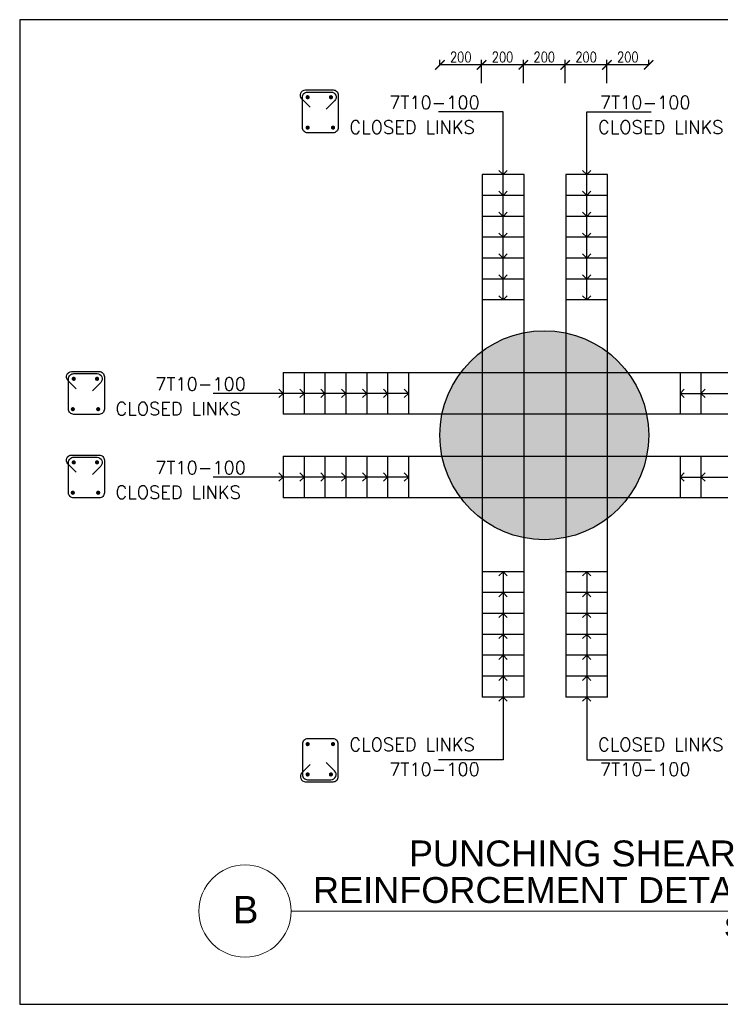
# Model space of a CAD drawing. Header units: inches. Extents: x -1387 to 177467, y -53208 to 11681.
# Tile 1 of 14: x -1387 to 1968, y -26467 to -21755. Entities that reach past the tile are written whole.
import ezdxf
from ezdxf import colors
from ezdxf.entities.mleader import LeaderData, LeaderLine
from ezdxf.enums import TextEntityAlignment as Align
from ezdxf.math import Vec2, Vec3

# ---------------------------------------------------------------- set-up
doc = ezdxf.new("R2010")
doc.units = ezdxf.units.IN
doc.header["$MEASUREMENT"] = 0
for name, color, linetype in [('-frame', 1, 'Continuous'), ('2nd Basement Framing Plan$0$S-CONC-PATT', 250, 'Continuous'), ('2nd Basement Framing Plan$0$S-DT-DIMS', 7, 'Continuous'), ('2nd Basement Framing Plan$0$S-RBAR', 4, 'Continuous'), ('2nd Basement Framing Plan$0$S-RBAR-SEC', 4, 'Continuous'), ('2nd Basement Framing Plan$0$XS-DT-LEADER', 43, 'Continuous'), ('2nd Basement Framing Plan$0$XS-DT-TEXT', 91, 'Continuous')]:
    doc.layers.add(name, color=color, linetype=linetype)
doc.layers.add('2nd Basement Framing Plan$0$S-TEXT-SUB TITLE', color=2, linetype='Continuous', lineweight=9)
doc.styles.add('2nd Basement Framing Plan$0$APG ROMANS 0.80', font='romans.shx', dxfattribs={"width": 0.8})
doc.styles.add('2nd Basement Framing Plan$0$XS-DOME DETAILS$0$Arial', font='arial.ttf')
doc.styles.add('2nd Basement Framing Plan$0$XS-STAIR DETAILS$0$APG ROMANS 0.80', font='romans.shx', dxfattribs={"width": 0.8})
doc.styles.get("Standard").update_dxf_attribs({"font": 'arial.ttf'})
doc.dimstyles.new('2nd Basement Framing Plan$0$APG-STR-25 DT', dxfattribs={"dimscale": 250, "dimtxt": 0.2, "dimasz": 0.18, "dimexe": 0.1, "dimexo": 0.1, "dimgap": 0.05, "dimtad": 1, "dimdec": 0, "dimrnd": 5, "dimzin": 3, "dimdsep": 46, "dimtxsty": '2nd Basement Framing Plan$0$APG ROMANS 0.80', "dimblk": '2nd Basement Framing Plan$0$_ARCHTICK', "dimcen": 0.05, "dimclrd": 256, "dimclre": 256, "dimclrt": 2, "dimadec": 0, "dimazin": 0, "dimtfac": 1, "dimtdec": 0, "dimtofl": 0, "dimtmove": 2, "dimatfit": 3, "dimfxl": 0.35, "dimfxlon": 1, "dimtolj": 1, "dimtzin": 0, "dimarcsym": 0})

# ---------------------------------------------------------------- blocks, each defined once
blk = doc.blocks.new('2nd Basement Framing Plan$0$XS-STAIR DETAILS$0$_Open90')
at = {"color": 4, "linetype": 'ByBlock', "lineweight": -2}
for p, q in [((0, 0), (-1, 0)), ((-0.5, 0.5), (0, 0)), ((0, 0), (-0.5, -0.5))]:
    blk.add_line(p, q, dxfattribs=at)
blk = doc.blocks.new('*U13')
at = {"color": 0}
blk.add_line((0.589, 0), (8.211, 0), dxfattribs=at)
blk.add_circle((0, 0), 0.589, dxfattribs=at)
at = {"style": '2nd Basement Framing Plan$0$XS-DOME DETAILS$0$Arial'}
blk.add_attdef('C', (0.868, 0.104), '', height=0.33, dxfattribs=at)
blk.add_attdef('A', text='', height=0.35, dxfattribs=at).set_placement((0.009, 0.018), align=Align.MIDDLE_CENTER)
blk.add_attdef('D', text='', height=0.25, dxfattribs=at).set_placement((8.233, -0.08), align=Align.TOP_RIGHT)
blk = doc.blocks.new('2nd Basement Framing Plan$0$_ARCHTICK')
at = {"color": 0, "linetype": 'ByBlock', "const_width": 0.15}
blk.add_lwpolyline([(-0.5, -0.5), (0.5, 0.5)], dxfattribs=at)
blk = doc.blocks.new('*D19')
at = {"layer": '2nd Basement Framing Plan$0$S-DT-DIMS', "lineweight": -2, "transparency": 16777216}
for p, q in [((1225, -22058.8), (1225, -21946.3)), ((1425, -22058.8), (1425, -21946.3)), ((1425, -21971.3), (1225, -21971.3))]:
    blk.add_line(p, q, dxfattribs=at)
at = {"layer": 'DEFPOINTS', "color": 0, "transparency": 16777216}
for p in [(1225, -21971.3), (1225, -23225), (1425, -23225)]:
    blk.add_point(p, dxfattribs=at)
at = {"layer": '2nd Basement Framing Plan$0$S-DT-DIMS', "lineweight": -2, "transparency": 16777216, "xscale": 45, "yscale": 45, "zscale": 45, "rotation": 180}
blk.add_blockref('2nd Basement Framing Plan$0$_ARCHTICK', (1225, -21971.3), dxfattribs=at)
at = {"layer": '2nd Basement Framing Plan$0$S-DT-DIMS', "lineweight": -2, "transparency": 16777216, "xscale": 45, "yscale": 45, "zscale": 45}
blk.add_blockref('2nd Basement Framing Plan$0$_ARCHTICK', (1425, -21971.3), dxfattribs=at)
at = {"layer": '2nd Basement Framing Plan$0$S-DT-DIMS', "color": 2, "transparency": 16777216, "insert": (1325, -21933.8), "char_height": 50, "attachment_point": 5, "style": '2nd Basement Framing Plan$0$APG ROMANS 0.80'}
blk.add_mtext('\\A1;200', dxfattribs=at)
blk = doc.blocks.new('*D20')
at = {"layer": '2nd Basement Framing Plan$0$S-DT-DIMS', "lineweight": -2, "transparency": 16777216}
for p, q in [((825, -22058.8), (825, -21946.3)), ((1025, -22058.8), (1025, -21946.3)), ((1025, -21971.3), (825, -21971.3))]:
    blk.add_line(p, q, dxfattribs=at)
at = {"layer": 'DEFPOINTS', "color": 0, "transparency": 16777216}
for p in [(825, -21971.3), (825, -23225), (1025, -23225)]:
    blk.add_point(p, dxfattribs=at)
at = {"layer": '2nd Basement Framing Plan$0$S-DT-DIMS', "lineweight": -2, "transparency": 16777216, "xscale": 45, "yscale": 45, "zscale": 45, "rotation": 180}
blk.add_blockref('2nd Basement Framing Plan$0$_ARCHTICK', (825, -21971.3), dxfattribs=at)
at = {"layer": '2nd Basement Framing Plan$0$S-DT-DIMS', "lineweight": -2, "transparency": 16777216, "xscale": 45, "yscale": 45, "zscale": 45}
blk.add_blockref('2nd Basement Framing Plan$0$_ARCHTICK', (1025, -21971.3), dxfattribs=at)
at = {"layer": '2nd Basement Framing Plan$0$S-DT-DIMS', "color": 2, "transparency": 16777216, "insert": (925, -21933.8), "char_height": 50, "attachment_point": 5, "style": '2nd Basement Framing Plan$0$APG ROMANS 0.80'}
blk.add_mtext('\\A1;200', dxfattribs=at)
blk = doc.blocks.new('*D21')
at = {"layer": '2nd Basement Framing Plan$0$S-DT-DIMS', "lineweight": -2, "transparency": 16777216}
for p, q in [((1425, -21971.3), (1425, -21946.3)), ((1625, -21971.3), (1625, -21946.3)), ((1625, -21971.3), (1425, -21971.3))]:
    blk.add_line(p, q, dxfattribs=at)
at = {"layer": 'DEFPOINTS', "color": 0, "transparency": 16777216}
for p in [(1425, -21971.3, 0), (1425, -21971.3), (1625, -21971.3, 0)]:
    blk.add_point(p, dxfattribs=at)
at = {"layer": '2nd Basement Framing Plan$0$S-DT-DIMS', "lineweight": -2, "transparency": 16777216, "xscale": 45, "yscale": 45, "zscale": 45, "rotation": 180}
blk.add_blockref('2nd Basement Framing Plan$0$_ARCHTICK', (1425, -21971.3), dxfattribs=at)
at = {"layer": '2nd Basement Framing Plan$0$S-DT-DIMS', "lineweight": -2, "transparency": 16777216, "xscale": 45, "yscale": 45, "zscale": 45}
blk.add_blockref('2nd Basement Framing Plan$0$_ARCHTICK', (1625, -21971.3), dxfattribs=at)
at = {"layer": '2nd Basement Framing Plan$0$S-DT-DIMS', "color": 2, "transparency": 16777216, "insert": (1525, -21933.8), "char_height": 50, "attachment_point": 5, "style": '2nd Basement Framing Plan$0$APG ROMANS 0.80'}
blk.add_mtext('\\A1;200', dxfattribs=at)
blk = doc.blocks.new('*D22')
at = {"layer": '2nd Basement Framing Plan$0$S-DT-DIMS', "lineweight": -2, "transparency": 16777216}
for p, q in [((1025, -21971.3), (1025, -21946.3)), ((1225, -21971.3), (1225, -21946.3)), ((1225, -21971.3), (1025, -21971.3))]:
    blk.add_line(p, q, dxfattribs=at)
at = {"layer": 'DEFPOINTS', "color": 0, "transparency": 16777216}
for p in [(1025, -21971.3, 0), (1025, -21971.3), (1225, -21971.3, 0)]:
    blk.add_point(p, dxfattribs=at)
at = {"layer": '2nd Basement Framing Plan$0$S-DT-DIMS', "lineweight": -2, "transparency": 16777216, "xscale": 45, "yscale": 45, "zscale": 45, "rotation": 180}
blk.add_blockref('2nd Basement Framing Plan$0$_ARCHTICK', (1025, -21971.3), dxfattribs=at)
at = {"layer": '2nd Basement Framing Plan$0$S-DT-DIMS', "lineweight": -2, "transparency": 16777216, "xscale": 45, "yscale": 45, "zscale": 45}
blk.add_blockref('2nd Basement Framing Plan$0$_ARCHTICK', (1225, -21971.3), dxfattribs=at)
at = {"layer": '2nd Basement Framing Plan$0$S-DT-DIMS', "color": 2, "transparency": 16777216, "insert": (1125, -21933.8), "char_height": 50, "attachment_point": 5, "style": '2nd Basement Framing Plan$0$APG ROMANS 0.80'}
blk.add_mtext('\\A1;200', dxfattribs=at)
blk = doc.blocks.new('*D23')
at = {"layer": '2nd Basement Framing Plan$0$S-DT-DIMS', "lineweight": -2, "transparency": 16777216}
for p, q in [((625, -21971.3), (625, -21946.3)), ((825, -21971.3), (825, -21946.3)), ((825, -21971.3), (625, -21971.3))]:
    blk.add_line(p, q, dxfattribs=at)
at = {"layer": 'DEFPOINTS', "color": 0, "transparency": 16777216}
for p in [(625, -21971.3, 0), (625, -21971.3), (825, -21971.3, 0)]:
    blk.add_point(p, dxfattribs=at)
at = {"layer": '2nd Basement Framing Plan$0$S-DT-DIMS', "lineweight": -2, "transparency": 16777216, "xscale": 45, "yscale": 45, "zscale": 45, "rotation": 180}
blk.add_blockref('2nd Basement Framing Plan$0$_ARCHTICK', (625, -21971.3), dxfattribs=at)
at = {"layer": '2nd Basement Framing Plan$0$S-DT-DIMS', "lineweight": -2, "transparency": 16777216, "xscale": 45, "yscale": 45, "zscale": 45}
blk.add_blockref('2nd Basement Framing Plan$0$_ARCHTICK', (825, -21971.3), dxfattribs=at)
at = {"layer": '2nd Basement Framing Plan$0$S-DT-DIMS', "color": 2, "transparency": 16777216, "insert": (725, -21933.8), "char_height": 50, "attachment_point": 5, "style": '2nd Basement Framing Plan$0$APG ROMANS 0.80'}
blk.add_mtext('\\A1;200', dxfattribs=at)

msp = doc.modelspace()

# ---------------------------------------------------------------- hatches: boundary and pattern name
at = {"layer": '2nd Basement Framing Plan$0$S-CONC-PATT'}
h = msp.add_hatch(color=256, dxfattribs=at)
h.dxf.hatch_style = 1
edge = h.paths.add_edge_path()
edge.add_arc((1125, -23743.5), 500, 0, 360)

# ---------------------------------------------------------------- linework, layer by layer
at = {"layer": '-frame'}
msp.add_circle((1125, -23743.5, 0), 500, dxfattribs=at)
at = {"layer": '2nd Basement Framing Plan$0$S-RBAR'}
for p, q in [((827.9, -22496.2, 0), (827.9, -24996.6, 0)), ((1027.9, -24996.6, 0), (1027.9, -22496.2, 0)), ((1227.9, -22496.2, 0), (1227.9, -24996.6, 0)), ((1427.9, -24996.6, 0), (1427.9, -22496.2, 0)), ((-125.2, -23443.5, 0), (2375.2, -23443.5, 0)), ((2375.2, -23643.5, 0), (-125.2, -23643.5, 0)), ((-125.2, -23843.5, 0), (2375.2, -23843.5, 0)), ((2375.2, -24043.5, 0), (-125.2, -24043.5, 0))]:
    msp.add_line(p, q, dxfattribs=at)
at = {"layer": '2nd Basement Framing Plan$0$S-RBAR', "elevation": 0}
for points in [[(4, -22173.2), (-35.7, -22133.5, -0.668179), (-18, -22090.9), (113.4, -22090.9, -0.414214), (138.4, -22115.9), (138.4, -22271.2, -0.414214), (113.4, -22296.2), (-8, -22296.2, -0.414214), (-33, -22271.2), (-33, -22125.9, -0.414214), (-8, -22100.9), (103.4, -22100.9, -0.668179), (121.1, -22143.5), (81.4, -22183.2)], [(-1115.9, -23520.9), (-1155.6, -23481.2, -0.668179), (-1137.9, -23438.5), (-1006.4, -23438.5, -0.414214), (-981.4, -23463.5), (-981.4, -23618.8, -0.414214), (-1006.4, -23643.8), (-1127.9, -23643.8, -0.414214), (-1152.9, -23618.8), (-1152.9, -23473.5, -0.414214), (-1127.9, -23448.5), (-1016.4, -23448.5, -0.668179), (-998.7, -23491.2), (-1038.4, -23530.9)], [(-1115.9, -23920.9), (-1155.6, -23881.2, -0.668179), (-1137.9, -23838.5), (-1006.4, -23838.5, -0.414214), (-981.4, -23863.5), (-981.4, -24018.8, -0.414214), (-1006.4, -24043.8), (-1127.9, -24043.8, -0.414214), (-1152.9, -24018.8), (-1152.9, -23873.5, -0.414214), (-1127.9, -23848.5), (-1016.4, -23848.5, -0.668179), (-998.7, -23891.2), (-1038.4, -23930.9)], [(4, -25319.6), (-35.7, -25359.3, 0.668179), (-18, -25402), (113.4, -25402, 0.414214), (138.4, -25377), (138.4, -25221.7, 0.414214), (113.4, -25196.7), (-8, -25196.7, 0.414214), (-33, -25221.7), (-33, -25367, 0.414214), (-8, -25392), (103.4, -25392, 0.668179), (121.1, -25349.3), (81.4, -25309.6)]]:
    msp.add_lwpolyline(points, format="xyb", dxfattribs=at)
for points in [[(1027.9, -22496.2), (827.9, -22496.2)], [(1427.9, -22496.2), (1227.9, -22496.2)], [(1027.9, -22596.2), (827.9, -22596.2)], [(1427.9, -22596.2), (1227.9, -22596.2)], [(1027.9, -22696.2), (827.9, -22696.2)], [(1427.9, -22696.2), (1227.9, -22696.2)], [(1027.9, -22796.2), (827.9, -22796.2)], [(1427.9, -22796.2), (1227.9, -22796.2)], [(1027.9, -22896.2), (827.9, -22896.2)], [(1427.9, -22896.2), (1227.9, -22896.2)], [(1027.9, -22996.2), (827.9, -22996.2)], [(1427.9, -22996.2), (1227.9, -22996.2)], [(1027.9, -23096.2), (827.9, -23096.2)], [(1427.9, -23096.2), (1227.9, -23096.2)], [(-125.2, -23443.5), (-125.2, -23643.5)], [(-25.2, -23443.5), (-25.2, -23643.5)], [(74.8, -23443.5), (74.8, -23643.5)], [(174.8, -23443.5), (174.8, -23643.5)], [(274.8, -23443.5), (274.8, -23643.5)], [(374.8, -23443.5), (374.8, -23643.5)], [(474.8, -23443.5), (474.8, -23643.5)], [(1775.2, -23443.5), (1775.2, -23643.5)], [(1875.2, -23443.5), (1875.2, -23643.5)], [(-125.2, -23843.5), (-125.2, -24043.5)], [(-25.2, -23843.5), (-25.2, -24043.5)], [(74.8, -23843.5), (74.8, -24043.5)], [(174.8, -23843.5), (174.8, -24043.5)], [(274.8, -23843.5), (274.8, -24043.5)], [(374.8, -23843.5), (374.8, -24043.5)], [(474.8, -23843.5), (474.8, -24043.5)], [(1775.2, -23843.5), (1775.2, -24043.5)], [(1875.2, -23843.5), (1875.2, -24043.5)], [(1027.9, -24396.6), (827.9, -24396.6)], [(1427.9, -24396.6), (1227.9, -24396.6)], [(1027.9, -24496.6), (827.9, -24496.6)], [(1427.9, -24496.6), (1227.9, -24496.6)], [(1027.9, -24596.6), (827.9, -24596.6)], [(1427.9, -24596.6), (1227.9, -24596.6)], [(1027.9, -24696.6), (827.9, -24696.6)], [(1427.9, -24696.6), (1227.9, -24696.6)], [(1027.9, -24796.6), (827.9, -24796.6)], [(1427.9, -24796.6), (1227.9, -24796.6)], [(1027.9, -24896.6), (827.9, -24896.6)], [(1427.9, -24896.6), (1227.9, -24896.6)], [(1027.9, -24996.6), (827.9, -24996.6)], [(1427.9, -24996.6), (1227.9, -24996.6)]]:
    msp.add_lwpolyline(points, dxfattribs=at)
at = {"layer": '2nd Basement Framing Plan$0$S-RBAR-SEC', "const_width": 10, "elevation": 0}
for points in [[(-8, -22130.9, 1), (-8, -22120.9, 1)], [(103.4, -22130.9, -1), (103.4, -22120.9, -1)], [(-8, -22276.2, 1), (-8, -22266.2, 1)], [(113.4, -22276.2, -1), (113.4, -22266.2, -1)], [(-1127.9, -23478.5, 1), (-1127.9, -23468.5, 1)], [(-1016.4, -23478.5, -1), (-1016.4, -23468.5, -1)], [(-1132.4, -23623.8, 1), (-1132.4, -23613.8, 1)], [(-1010.9, -23623.8, -1), (-1010.9, -23613.8, -1)], [(-1127.9, -23878.5, 1), (-1127.9, -23868.5, 1)], [(-1016.4, -23878.5, -1), (-1016.4, -23868.5, -1)], [(-1132.4, -24023.8, 1), (-1132.4, -24013.8, 1)], [(-1010.9, -24023.8, -1), (-1010.9, -24013.8, -1)], [(-8, -25216.7, -1), (-8, -25226.7, -1)], [(113.4, -25216.7, 1), (113.4, -25226.7, 1)], [(-8, -25362, -1), (-8, -25372, -1)], [(103.4, -25362, 1), (103.4, -25372, 1)]]:
    msp.add_lwpolyline(points, format="xyb", close=True, dxfattribs=at)
at = {"layer": 'DEFPOINTS', "color": 5, "lineweight": 30, "ltscale": 0.01}
msp.add_lwpolyline([(3909.4, -21754.8), (-1386.8, -21754.8), (-1386.8, -26467), (3909.4, -26467)], close=True, dxfattribs=at)

# ---------------------------------------------------------------- block references
at = {"layer": '2nd Basement Framing Plan$0$S-TEXT-SUB TITLE', "color": 4, "xscale": 375, "yscale": 375, "zscale": 375}
msp.add_blockref('*U13', (-307.9, -26020.8), dxfattribs=at).add_auto_attribs({'D': '                                                    SCALE 1 : 25', 'A': 'B', 'C': 'REINFORCEMENT DETAILS (PS1)'})
at = {"layer": '2nd Basement Framing Plan$0$XS-DT-LEADER', "lineweight": -2, "yscale": 40, "zscale": 40, "rotation": 270.0000000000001}
for p, xscale in [((927.9, -22496.2, 0), 40), ((1327.9, -22496.2, 0), 40), ((927.9, -22596.2, 0), 40), ((1327.9, -22596.2, 0), 40), ((927.9, -22696.2, 0), 40), ((1327.9, -22696.2, 0), 40), ((927.9, -22796.2, 0), 40), ((1327.9, -22796.2, 0), 40), ((927.9, -22896.2, 0), 40), ((1327.9, -22896.2, 0), 40), ((927.9, -22996.2, 0), 40), ((1327.9, -22996.2, 0), 40), ((927.9, -24496.6, 0), -40), ((1327.9, -24496.6, 0), -40), ((927.9, -24596.6, 0), -40), ((1327.9, -24596.6, 0), -40), ((927.9, -24696.6, 0), -40), ((1327.9, -24696.6, 0), -40), ((927.9, -24796.6, 0), -40), ((1327.9, -24796.6, 0), -40), ((927.9, -24896.6, 0), -40), ((1327.9, -24896.6, 0), -40), ((927.9, -24996.6, 0), -40), ((1327.9, -24996.6, 0), -40)]:
    msp.add_blockref('2nd Basement Framing Plan$0$XS-STAIR DETAILS$0$_Open90', p, dxfattribs=dict(at, xscale=xscale))
at = {"layer": '2nd Basement Framing Plan$0$XS-DT-LEADER', "lineweight": -2, "yscale": 40, "zscale": 40}
for p, xscale in [((-125.2, -23543.5, 0), 40), ((-25.2, -23543.5, 0), 40), ((74.8, -23543.5, 0), 40), ((174.8, -23543.5, 0), 40), ((274.8, -23543.5, 0), 40), ((374.8, -23543.5, 0), 40), ((1875.2, -23543.5, 0), -40), ((-125.2, -23943.5, 0), 40), ((-25.2, -23943.5, 0), 40), ((74.8, -23943.5, 0), 40), ((174.8, -23943.5, 0), 40), ((274.8, -23943.5, 0), 40), ((374.8, -23943.5, 0), 40), ((1875.2, -23943.5, 0), -40)]:
    msp.add_blockref('2nd Basement Framing Plan$0$XS-STAIR DETAILS$0$_Open90', p, dxfattribs=dict(at, xscale=xscale))

# ---------------------------------------------------------------- texts
at = {"layer": '2nd Basement Framing Plan$0$S-TEXT-SUB TITLE', "style": '2nd Basement Framing Plan$0$XS-DOME DETAILS$0$Arial'}
msp.add_text('PUNCHING SHEAR', height=123.75, dxfattribs=at).set_placement((476.7, -25806.8))
at = {"layer": '2nd Basement Framing Plan$0$XS-DT-TEXT', "style": '2nd Basement Framing Plan$0$XS-STAIR DETAILS$0$APG ROMANS 0.80'}
for s, p in [('7T10-100', (382.3, -22150.9, 0)), ('7T10-100', (1391.4, -22150.9, 0)), ('CLOSED LINKS', (191.9, -22269.2, 0)), ('CLOSED LINKS', (1382.4, -22269.2, 0)), ('7T10-100', (-737.5, -23498.5, 0)), ('CLOSED LINKS', (-928, -23616.8, 0)), ('7T10-100', (-737.5, -23898.5, 0)), ('CLOSED LINKS', (-928, -24016.8, 0)), ('CLOSED LINKS', (191.9, -25223.7, 0)), ('CLOSED LINKS', (1382.4, -25223.7, 0)), ('7T10-100', (382.3, -25342, 0)), ('7T10-100', (1391.4, -25342, 0))]:
    msp.add_text(s, height=62.5, dxfattribs=at).set_placement(p, align=Align.MIDDLE_LEFT)

# ---------------------------------------------------------------- dimensions: what is measured, and where the dimension line sits
at = {"layer": '2nd Basement Framing Plan$0$S-DT-DIMS'}
for base, p1, p2, picture, middle in [((625, -21971.3), (825, -21971.3, 0), (625, -21971.3, 0), '*D23', (725, -21933.8)), ((1025, -21971.3), (1225, -21971.3, 0), (1025, -21971.3, 0), '*D22', (1125, -21933.8)), ((1425, -21971.3, 0), (1625, -21971.3, 0), (1425, -21971.3, 0), '*D21', (1525, -21933.8, 0))]:
    dim = msp.add_linear_dim(base=base, p1=p1, p2=p2, dimstyle='2nd Basement Framing Plan$0$APG-STR-25 DT', dxfattribs=at)
    dim.commit()
    dim.dimension.update_dxf_attribs({"geometry": picture, "text_midpoint": middle})
for base, p1, p2, picture, middle in [((825, -21971.3, 0), (1025, -23225, 0), (825, -23225, 0), '*D20', (925, -21933.8, 0)), ((1225, -21971.3, 0), (1425, -23225, 0), (1225, -23225, 0), '*D19', (1325, -21933.8, 0))]:
    dim = msp.add_linear_dim(base=base, p1=p1, p2=p2, dimstyle='2nd Basement Framing Plan$0$APG-STR-25 DT', override={"dimarcsym": 1}, dxfattribs=at)
    dim.commit()
    dim.dimension.update_dxf_attribs({"geometry": picture, "text_midpoint": middle})

# ---------------------------------------------------------------- leaders
at = {"layer": '2nd Basement Framing Plan$0$XS-DT-LEADER'}
ml = msp.add_multileader_mtext('Standard', dxfattribs=at)
ml.set_content('')
ml.set_leader_properties(color=256)
ml.set_arrow_properties(name='2nd Basement Framing Plan$0$XS-STAIR DETAILS$0$_Open90')
ml.build(insert=Vec2(0, 0))
ml.multileader.update_dxf_attribs({"has_dogleg": 0, "dogleg_length": 0.36, "arrow_head_size": 40, "scale": 500})
ctx = ml.context
ctx.base_point, ctx.scale, ctx.char_height, ctx.arrow_head_size, ctx.landing_gap_size, ctx.plane_origin, ctx.plane_x_axis, ctx.plane_y_axis = Vec3(618.7, -22195.9, 0), 500, 45, 40, 22.5, Vec3(1873.3, -20257.8, 0), Vec3(-1, 0), Vec3(0, -1)
ctx.text_align_type = 2
notes = []
notes.append((ctx, [(1, (1, 1, 0), (798.7, -22195.9, 0), (-1, 0), 180, [(0, [(927.9, -22896.2, 0), (927.9, -22195.9, 0)], 0, [])])]))
ctx.mtext, ml.multileader.dxf.content_type = None, 0
ml = msp.add_multileader_mtext('Standard', dxfattribs=at)
ml.set_content('')
ml.set_leader_properties(color=256)
ml.set_arrow_properties(name='2nd Basement Framing Plan$0$XS-STAIR DETAILS$0$_Open90')
ml.build(insert=Vec2(0, 0))
ml.multileader.update_dxf_attribs({"has_dogleg": 0, "dogleg_length": 0.36, "arrow_head_size": 40, "scale": 500})
ctx = ml.context
ctx.base_point, ctx.scale, ctx.char_height, ctx.arrow_head_size, ctx.landing_gap_size, ctx.plane_origin = Vec3(927.9, -22195.9, 0), 500, 45, 40, 22.5, Vec3(711.9, -21628.2, 0)
ctx.text_align_type = 2
notes.append((ctx, [(1, (1, 1, 0), (747.9, -22195.9, 0), (1, 0), 180, [(0, [(927.9, -23096.2, 0), (927.9, -22195.9, 0)], 0, [])])]))
ctx.mtext, ml.multileader.dxf.content_type = None, 0
ml = msp.add_multileader_mtext('Standard', dxfattribs=at)
ml.set_content('')
ml.set_leader_properties(color=256)
ml.set_arrow_properties(name='2nd Basement Framing Plan$0$XS-STAIR DETAILS$0$_Open90')
ml.build(insert=Vec2(0, 0))
ml.multileader.update_dxf_attribs({"has_dogleg": 0, "dogleg_length": 0.36, "arrow_head_size": 40, "scale": 500})
ctx = ml.context
ctx.base_point, ctx.scale, ctx.char_height, ctx.arrow_head_size, ctx.landing_gap_size, ctx.plane_origin = Vec3(1327.9, -22195.9, 0), 500, 45, 40, 22.5, Vec3(1111.9, -21628.2, 0)
ctx.text_align_type = 2
notes.append((ctx, [(1, (1, 1, 0), (1147.9, -22195.9, 0), (1, 0), 180, [(0, [(1327.9, -23096.2, 0), (1327.9, -22195.9, 0)], 0, [])])]))
ctx.mtext, ml.multileader.dxf.content_type = None, 0
ml = msp.add_multileader_mtext('Standard', dxfattribs=at)
ml.set_content('')
ml.set_leader_properties(color=256)
ml.set_arrow_properties(name='2nd Basement Framing Plan$0$XS-STAIR DETAILS$0$_Open90')
ml.build(insert=Vec2(0, 0))
ml.multileader.update_dxf_attribs({"has_dogleg": 0, "dogleg_length": 0.36, "arrow_head_size": 40, "scale": 500})
ctx = ml.context
ctx.base_point, ctx.scale, ctx.char_height, ctx.arrow_head_size, ctx.landing_gap_size, ctx.plane_origin, ctx.plane_x_axis, ctx.plane_y_axis = Vec3(1637.1, -22195.9, 0), 500, 45, 40, 22.5, Vec3(382.6, -20257.8, 0), Vec3(-1, 0), Vec3(0, -1)
notes.append((ctx, [(1, (1, 1, 0), (1457.1, -22195.9, 0), (1, 0), 180, [(0, [(1327.9, -22896.2, 0), (1327.9, -22195.9, 0)], 0, [])])]))
ctx.mtext, ml.multileader.dxf.content_type = None, 0
ml = msp.add_multileader_mtext('Standard', dxfattribs=at)
ml.set_content('')
ml.set_leader_properties(color=256)
ml.set_arrow_properties(name='2nd Basement Framing Plan$0$XS-STAIR DETAILS$0$_Open90')
ml.build(insert=Vec2(0, 0))
ml.multileader.update_dxf_attribs({"has_dogleg": 0, "dogleg_length": 0.36, "arrow_head_size": 40, "scale": 500})
ctx = ml.context
ctx.base_point, ctx.scale, ctx.char_height, ctx.arrow_head_size, ctx.landing_gap_size, ctx.plane_origin, ctx.plane_x_axis, ctx.plane_y_axis = Vec3(-460.2, -23543.5, 0), 500, 45, 40, 22.5, Vec3(-993.3, -23759.6, 0), Vec3(0, 1), Vec3(-1, 0)
ctx.text_align_type = 2
notes.append((ctx, [(1, (1, 1, 0), (-460.2, -23723.5, 0), (0, 1), 180, [(0, [(474.8, -23543.5, 0), (-460.2, -23543.5, 0)], 0, [])])]))
ctx.mtext, ml.multileader.dxf.content_type = None, 0
ml = msp.add_multileader_mtext('Standard', dxfattribs=at)
ml.set_content('')
ml.set_leader_properties(color=256)
ml.set_arrow_properties(name='2nd Basement Framing Plan$0$XS-STAIR DETAILS$0$_Open90')
ml.build(insert=Vec2(0, 0))
ml.multileader.update_dxf_attribs({"has_dogleg": 0, "dogleg_length": 0.36, "arrow_head_size": 40, "scale": 500})
ctx = ml.context
ctx.base_point, ctx.scale, ctx.char_height, ctx.arrow_head_size, ctx.landing_gap_size, ctx.plane_origin, ctx.plane_x_axis, ctx.plane_y_axis = Vec3(2710.2, -23543.5, 0), 500, 45, 40, 22.5, Vec3(3243.3, -23759.6, 0), Vec3(0, 1), Vec3(-1, 0)
ctx.text_align_type = 2
notes.append((ctx, [(1, (1, 1, 0), (2710.2, -23723.5, 0), (0, 1), 180, [(0, [(1775.2, -23543.5, 0), (2710.2, -23543.5, 0)], 0, [])])]))
ctx.mtext, ml.multileader.dxf.content_type = None, 0
ml = msp.add_multileader_mtext('Standard', dxfattribs=at)
ml.set_content('')
ml.set_leader_properties(color=256)
ml.set_arrow_properties(name='2nd Basement Framing Plan$0$XS-STAIR DETAILS$0$_Open90')
ml.build(insert=Vec2(0, 0))
ml.multileader.update_dxf_attribs({"has_dogleg": 0, "dogleg_length": 0.36, "arrow_head_size": 40, "scale": 500})
ctx = ml.context
ctx.base_point, ctx.scale, ctx.char_height, ctx.arrow_head_size, ctx.landing_gap_size, ctx.plane_origin, ctx.plane_x_axis, ctx.plane_y_axis = Vec3(-460.2, -23943.5, 0), 500, 45, 40, 22.5, Vec3(-993.3, -24159.6, 0), Vec3(0, 1), Vec3(-1, 0)
ctx.text_align_type = 2
notes.append((ctx, [(1, (1, 1, 0), (-460.2, -24123.5, 0), (0, 1), 180, [(0, [(474.8, -23943.5, 0), (-460.2, -23943.5, 0)], 0, [])])]))
ctx.mtext, ml.multileader.dxf.content_type = None, 0
ml = msp.add_multileader_mtext('Standard', dxfattribs=at)
ml.set_content('')
ml.set_leader_properties(color=256)
ml.set_arrow_properties(name='2nd Basement Framing Plan$0$XS-STAIR DETAILS$0$_Open90')
ml.build(insert=Vec2(0, 0))
ml.multileader.update_dxf_attribs({"has_dogleg": 0, "dogleg_length": 0.36, "arrow_head_size": 40, "scale": 500})
ctx = ml.context
ctx.base_point, ctx.scale, ctx.char_height, ctx.arrow_head_size, ctx.landing_gap_size, ctx.plane_origin, ctx.plane_x_axis, ctx.plane_y_axis = Vec3(2710.2, -23943.5, 0), 500, 45, 40, 22.5, Vec3(3243.3, -24159.6, 0), Vec3(0, 1), Vec3(-1, 0)
ctx.text_align_type = 2
notes.append((ctx, [(1, (1, 1, 0), (2710.2, -24123.5, 0), (0, 1), 180, [(0, [(1775.2, -23943.5, 0), (2710.2, -23943.5, 0)], 0, [])])]))
ctx.mtext, ml.multileader.dxf.content_type = None, 0
ml = msp.add_multileader_mtext('Standard', dxfattribs=at)
ml.set_content('')
ml.set_leader_properties(color=256)
ml.set_arrow_properties(name='2nd Basement Framing Plan$0$XS-STAIR DETAILS$0$_Open90')
ml.build(insert=Vec2(0, 0))
ml.multileader.update_dxf_attribs({"has_dogleg": 0, "dogleg_length": 0.36, "arrow_head_size": 40, "scale": 500})
ctx = ml.context
ctx.base_point, ctx.scale, ctx.char_height, ctx.arrow_head_size, ctx.landing_gap_size, ctx.plane_origin = Vec3(927.9, -25297, 0), 500, 45, 40, 22.5, Vec3(711.9, -25864.7, 0)
ctx.text_align_type = 2
notes.append((ctx, [(1, (1, 1, 0), (747.9, -25297, 0), (1, 0), 180, [(0, [(927.9, -24396.6, 0), (927.9, -25297, 0)], 0, [])])]))
ctx.mtext, ml.multileader.dxf.content_type = None, 0
ml = msp.add_multileader_mtext('Standard', dxfattribs=at)
ml.set_content('')
ml.set_leader_properties(color=256)
ml.set_arrow_properties(name='2nd Basement Framing Plan$0$XS-STAIR DETAILS$0$_Open90')
ml.build(insert=Vec2(0, 0))
ml.multileader.update_dxf_attribs({"has_dogleg": 0, "dogleg_length": 0.36, "arrow_head_size": 40, "scale": 500})
ctx = ml.context
ctx.base_point, ctx.scale, ctx.char_height, ctx.arrow_head_size, ctx.landing_gap_size, ctx.plane_origin = Vec3(1327.9, -25297, 0), 500, 45, 40, 22.5, Vec3(1111.9, -25864.7, 0)
ctx.text_align_type = 2
notes.append((ctx, [(1, (1, 1, 0), (1147.9, -25297, 0), (1, 0), 180, [(0, [(1327.9, -24396.6, 0), (1327.9, -25297, 0)], 0, [])])]))
ctx.mtext, ml.multileader.dxf.content_type = None, 0
ml = msp.add_multileader_mtext('Standard', dxfattribs=at)
ml.set_content('')
ml.set_leader_properties(color=256)
ml.set_arrow_properties(name='2nd Basement Framing Plan$0$XS-STAIR DETAILS$0$_Open90')
ml.build(insert=Vec2(0, 0))
ml.multileader.update_dxf_attribs({"has_dogleg": 0, "dogleg_length": 0.36, "arrow_head_size": 40, "scale": 500})
ctx = ml.context
ctx.base_point, ctx.scale, ctx.char_height, ctx.arrow_head_size, ctx.landing_gap_size, ctx.plane_origin, ctx.plane_x_axis, ctx.plane_y_axis = Vec3(618.7, -25297, 0), 500, 45, 40, 22.5, Vec3(1873.3, -27235, 0), Vec3(-1, 0), Vec3(0, -1)
ctx.text_align_type = 2
notes.append((ctx, [(1, (1, 1, 0), (798.7, -25297, 0), (-1, 0), 180, [(0, [(927.9, -24596.6, 0), (927.9, -25297, 0)], 0, [])])]))
ctx.mtext, ml.multileader.dxf.content_type = None, 0
ml = msp.add_multileader_mtext('Standard', dxfattribs=at)
ml.set_content('')
ml.set_leader_properties(color=256)
ml.set_arrow_properties(name='2nd Basement Framing Plan$0$XS-STAIR DETAILS$0$_Open90')
ml.build(insert=Vec2(0, 0))
ml.multileader.update_dxf_attribs({"has_dogleg": 0, "dogleg_length": 0.36, "arrow_head_size": 40, "scale": 500})
ctx = ml.context
ctx.base_point, ctx.scale, ctx.char_height, ctx.arrow_head_size, ctx.landing_gap_size, ctx.plane_origin, ctx.plane_x_axis, ctx.plane_y_axis = Vec3(1637.1, -25297, 0), 500, 45, 40, 22.5, Vec3(382.6, -27235, 0), Vec3(-1, 0), Vec3(0, -1)
notes.append((ctx, [(1, (1, 1, 0), (1457.1, -25297, 0), (1, 0), 180, [(0, [(1327.9, -24596.6, 0), (1327.9, -25297, 0)], 0, [])])]))
ctx.mtext, ml.multileader.dxf.content_type = None, 0
for ctx, leaders in notes:
    for number, flags, end, landing, length, lines in leaders:
        leader = LeaderData()
        leader.index, (leader.has_last_leader_line, leader.has_dogleg_vector, leader.attachment_direction) = number, flags
        leader.last_leader_point, leader.dogleg_vector, leader.dogleg_length = Vec3(end), Vec3(landing), length
        for number, points, colour, breaks in lines:
            line = LeaderLine()
            line.index, line.vertices, line.color, line.breaks = number, Vec3.list(points), colors.encode_raw_color(colour), breaks
            leader.lines.append(line)
        ctx.leaders.append(leader)

doc.saveas('drawing.dxf')
